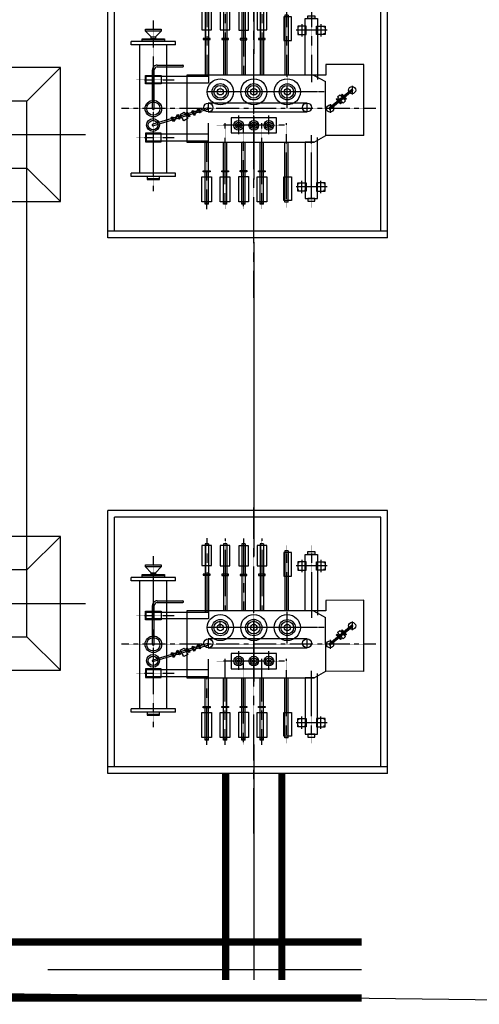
# Model space of a CAD drawing. Header units: inches. Extents: x -8998005 to 170525121, y -30058259 to 1575573.
# Tile 29 of 107: x -25992 to -12266, y 135000 to 164405. Entities that reach past the tile are written whole.
import ezdxf

# ---------------------------------------------------------------- set-up
doc = ezdxf.new("R2010")
doc.units = ezdxf.units.IN
doc.header["$LTSCALE"] = 5
doc.header["$MEASUREMENT"] = 0
doc.linetypes.add('CENTER', pattern=[2, 1.25, -0.25, 0.25, -0.25])
doc.linetypes.add('DASHDOT', pattern=[1, 0.5, -0.25, 0, -0.25])
for name, color, linetype in [('CEN', 9, 'CENTER'), ('rail', 7, 'Continuous'), ('spbusduct', 41, 'Continuous'), ('STN_TR', 1, 'Continuous'), ('TCE-ME-ROAD', 244, 'Continuous'), ('TOWER', 7, 'Continuous'), ('UAT', 7, 'Continuous')]:
    doc.layers.add(name, color=color, linetype=linetype)

# ---------------------------------------------------------------- blocks, each defined once
blk = doc.blocks.new('UAT')
at = {"layer": 'STN_TR', "color": 6, "linetype": 'CENTER', "ltscale": 0.5}
for p, q in [((403224, 101405), (403224, 93806)), ((403224, 101405), (403224, 93806)), ((402724, 99315), (402724, 96348))]:
    blk.add_line(p, q, dxfattribs=at)
at = {"layer": 'STN_TR'}
for p, q in [((404033, 101049), (401909, 101049)), ((401909, 101049), (401911, 99911)), ((404033, 101049), (404029, 99911)), ((402542, 100695), (402804, 100695)), ((402660, 100679), (403205, 100021)), ((402677, 100650), (402677, 100650)), ((402679, 100695), (403224, 100037)), ((402699, 100711), (403244, 100053)), ((403093, 100037), (403356, 100037)), ((403224, 100037), (403224, 100037)), ((400700, 99761), (401069, 99761)), ((400772, 99861), (400796, 99861)), ((400784, 99850), (400784, 99873)), ((400884, 99949), (400884, 99025)), ((400996, 99861), (400972, 99861)), ((400984, 99850), (400984, 99873)), ((401911, 99911), (402224, 99910)), ((402224, 99910), (402224, 99558)), ((402224, 99544), (402420, 99897)), ((404029, 99911), (402420, 99897)), ((404224, 99558), (404029, 99911)), ((405749, 99761), (405380, 99761)), ((405452, 99861), (405477, 99861)), ((405464, 99850), (405464, 99873)), ((405564, 99949), (405564, 99025)), ((405677, 99861), (405652, 99861)), ((405664, 99850), (405664, 99873)), ((400772, 99661), (400796, 99661)), ((400784, 99672), (400784, 99650)), ((400996, 99661), (400972, 99661)), ((400984, 99672), (400984, 99650)), ((405452, 99661), (405477, 99661)), ((405464, 99672), (405464, 99650)), ((405677, 99661), (405652, 99661)), ((405664, 99672), (405664, 99650)), ((400700, 99197), (401069, 99197)), ((400772, 99297), (400796, 99297)), ((400772, 99097), (400796, 99097)), ((400784, 99286), (400784, 99308)), ((400784, 99108), (400784, 99086)), ((400996, 99297), (400972, 99297)), ((400996, 99097), (400972, 99097)), ((400984, 99286), (400984, 99308)), ((400984, 99108), (400984, 99086)), ((405749, 99197), (405380, 99197)), ((405452, 99297), (405477, 99297)), ((405452, 99097), (405477, 99097)), ((405464, 99286), (405464, 99308)), ((405464, 99108), (405464, 99086)), ((405677, 99297), (405652, 99297)), ((405677, 99097), (405652, 99097)), ((405664, 99286), (405664, 99308)), ((405664, 99108), (405664, 99086)), ((400431, 98786), (402224, 98786)), ((400431, 98786), (400431, 98686)), ((400431, 98686), (402224, 98686)), ((406017, 98786), (404224, 98786)), ((406017, 98686), (404224, 98686)), ((406017, 98786), (406017, 98686)), ((400224, 98053), (402224, 98053)), ((400224, 98053), (400224, 97953)), ((400224, 97953), (402224, 97953)), ((406084, 98053), (404224, 98053)), ((406084, 97953), (404224, 97953)), ((406059, 98053), (406059, 97953)), ((406084, 98053), (406084, 97953)), ((400227, 97503), (402224, 97503)), ((400227, 97503), (400227, 97403)), ((400227, 97403), (402224, 97403)), ((406084, 97503), (404224, 97503)), ((406084, 97403), (404224, 97403)), ((406057, 97503), (406057, 97403)), ((406084, 97503), (406084, 97403)), ((400224, 96953), (402224, 96953)), ((400224, 96953), (400224, 96853)), ((400224, 96853), (402224, 96853)), ((406084, 96953), (404224, 96953)), ((406084, 96853), (404224, 96853)), ((406059, 96953), (406059, 96853)), ((406084, 96953), (406084, 96853)), ((400225, 96403), (402259, 96403)), ((400225, 96403), (400225, 96303)), ((400225, 96303), (402259, 96303)), ((403200, 96383), (403693, 94739)), ((403246, 96403), (403739, 94759)), ((406084, 96403), (403664, 96403)), ((406084, 96303), (404190, 96303)), ((406062, 96403), (406062, 96303)), ((406084, 96403), (406084, 96303)), ((403418, 95998), (403230, 96083)), ((403355, 96155), (403294, 95926)), ((401927, 94874), (401927, 95639)), ((401977, 94874), (401977, 95639)), ((401224, 95419), (401224, 94099)), ((401324, 95419), (401224, 95419)), ((401324, 95419), (401324, 94099)), ((403601, 95386), (403413, 95470)), ((403537, 95542), (403476, 95314)), ((405154, 95419), (405154, 94099)), ((405254, 95419), (405154, 95419)), ((405254, 95419), (405254, 94099)), ((400904, 94523), (400904, 94996)), ((400913, 94996), (400913, 94523)), ((401086, 94825), (400913, 94996)), ((405154, 95159), (401324, 95159)), ((402234, 94997), (402490, 94997)), ((404215, 94997), (403959, 94997)), ((401086, 94694), (400913, 94523)), ((403224, 94784), (402067, 94784)), ((403224, 94734), (402067, 94734)), ((401324, 94099), (401224, 94099)), ((405154, 94359), (401324, 94359)), ((405254, 94099), (405154, 94099))]:
    blk.add_line(p, q, dxfattribs=at)
at = {"layer": 'STN_TR', "linetype": 'CENTER', "ltscale": 0.75}
blk.add_line((402724, 99861), (402724, 96403), dxfattribs=at)
at = {"layer": 'STN_TR', "linetype": 'CENTER'}
for p, q in [((400268, 99479), (402431, 99479)), ((406181, 99479), (404018, 99479)), ((400268, 98736), (402224, 98736)), ((403200, 98759), (402249, 98759)), ((406181, 98736), (403661, 98736)), ((403724, 98679), (403724, 96649)), ((400061, 98003), (402224, 98003)), ((403987, 98209), (403433, 98209)), ((406223, 98003), (403661, 98003)), ((408875, 97759), (399140, 97759)), ((403984, 97759), (403430, 97759)), ((400064, 97453), (402224, 97453)), ((406220, 97453), (403658, 97453)), ((403987, 97309), (403433, 97309)), ((400061, 96903), (402224, 96903)), ((402709, 96759), (402540, 96759)), ((406223, 96903), (403661, 96903)), ((400058, 96353), (402259, 96353)), ((406226, 96353), (404190, 96353)), ((402362, 94251), (402362, 95376)), ((404087, 94251), (404087, 95376)), ((405694, 94759), (400590, 94759))]:
    blk.add_line(p, q, dxfattribs=at)
at = {"layer": 'STN_TR'}
for points in [[(402813, 100374), (402789, 100400), (402931, 100528), (402954, 100501)], [(402873, 100258), (402809, 100329), (402995, 100497), (403059, 100426)], [(402943, 100221), (402919, 100248), (403060, 100375), (403084, 100349)], [(401009, 99886), (401009, 99636), (400759, 99636), (400759, 99886)], [(405439, 99886), (405439, 99636), (405689, 99636), (405689, 99886)], [(400538, 99586), (400538, 99373), (400456, 99373), (400456, 99586)], [(405911, 99586), (405911, 99373), (405993, 99373), (405993, 99586)], [(401009, 99072), (401009, 99322), (400759, 99322), (400759, 99072)], [(403059, 99351), (403059, 96399), (403326, 96399), (403326, 99351)], [(405439, 99072), (405439, 99322), (405689, 99322), (405689, 99072)], [(400483, 98881), (400483, 98652), (401188, 98652), (401188, 98881)], [(405966, 98881), (405966, 98652), (405261, 98652), (405261, 98881)], [(403502, 98434), (403502, 97084), (403952, 97084), (403952, 98434)], [(400276, 98148), (400276, 97858), (400876, 97858), (400876, 98148)], [(401133, 98102), (401133, 97900), (401165, 97900), (401165, 98102)], [(405114, 98102), (405114, 97900), (405081, 97900), (405081, 98102)], [(406008, 98148), (406008, 97858), (405258, 97858), (405258, 98148)], [(400279, 97598), (400279, 97308), (400878, 97308), (400878, 97598)], [(401135, 97552), (401135, 97350), (401168, 97350), (401168, 97552)], [(405111, 97552), (405111, 97350), (405078, 97350), (405078, 97552)], [(406005, 97598), (406005, 97308), (405255, 97308), (405255, 97598)], [(400276, 97048), (400276, 96758), (400876, 96758), (400876, 97048)], [(406008, 97048), (406008, 96758), (405258, 96758), (405258, 97048)], [(401133, 97002), (401133, 96800), (401165, 96800), (401165, 97002)], [(405114, 97002), (405114, 96800), (405081, 96800), (405081, 97002)], [(400273, 96498), (400273, 96208), (400873, 96208), (400873, 96498)], [(401130, 96452), (401130, 96250), (401163, 96250), (401163, 96452)], [(405116, 96452), (405116, 96250), (405084, 96250), (405084, 96452)], [(406011, 96498), (406011, 96208), (405261, 96208), (405261, 96498)], [(402465, 96403), (402465, 94547), (402259, 94547), (402259, 96403)], [(403343, 96176), (403355, 96155), (403230, 96083), (403218, 96104)], [(403984, 96403), (403984, 94547), (404190, 94547), (404190, 96403)], [(403418, 95998), (403430, 95977), (403306, 95905), (403294, 95926)], [(403524, 95785), (403590, 95671), (403400, 95562), (403334, 95676)], [(403461, 95845), (403473, 95824), (403349, 95752), (403337, 95773)], [(403525, 95563), (403537, 95542), (403413, 95470), (403401, 95491)], [(403601, 95386), (403613, 95365), (403488, 95293), (403476, 95314)], [(401224, 95096), (401224, 94423), (401166, 94423), (401166, 95096)], [(401137, 94825), (401137, 94694), (401086, 94694), (401086, 94825)], [(405254, 94946), (405254, 94573), (405313, 94573), (405313, 94946)]]:
    blk.add_lwpolyline(points, close=True, dxfattribs=at)
for points in [[(402224, 99558), (402224, 99297), (400538, 99297), (400538, 99661), (402356, 99661)], [(402224, 99558), (402224, 95757), (404224, 95757), (404224, 99558)], [(404224, 99558), (404224, 99297), (405911, 99297), (405911, 99661), (404093, 99661)], [(400913, 94523), (400854, 94523), (400854, 94996), (400913, 94996)], [(401195, 94423), (401137, 94423), (401137, 95096), (401195, 95096)], [(402490, 94997), (402490, 94522), (402234, 94522), (402234, 94997)], [(403959, 94997), (403959, 94522), (404215, 94522), (404215, 94997)], [(405284, 94573), (405342, 94573), (405342, 94946), (405284, 94946)]]:
    blk.add_lwpolyline(points, dxfattribs=at)
for centre, radius in [((402673, 100695), 107), ((403224, 100037), 107), ((403192, 99351), 134), ((402724, 98759), 390), ((402724, 98759), 240), ((402724, 98759), 190), ((402724, 98759), 94.5), ((403725, 98209), 144), ((403725, 98209), 94.5), ((403725, 98209), 44.5), ((402724, 97759), 390), ((402724, 97759), 244), ((402724, 97759), 190), ((402724, 97759), 94.5), ((403725, 97759), 144), ((403725, 97759), 94.5), ((403725, 97759), 44.5), ((403725, 97309), 144), ((403725, 97309), 94.5), ((403725, 97309), 44.5), ((402724, 96759), 390), ((402724, 96759), 244), ((402724, 96759), 190), ((402724, 96759), 94.5), ((403192, 96399), 134), ((403224, 94759), 248), ((403224, 94759), 198), ((403716, 94749), 191), ((403716, 94749), 141)]:
    blk.add_circle(centre, radius, dxfattribs=at)
for centre, radius, start, end in [((402679, 100695), 25, 39.3449, 219.3449), ((403224, 100037), 25, 219.3449, 39.3449), ((403223, 96393), 25, 23.8748, 203.8748), ((401952, 95639), 25, 0, 180), ((402067, 94874), 140, 180, 270), ((402067, 94874), 90, 180, 270), ((403716, 94749), 25, 203.8748, 23.8748)]:
    blk.add_arc(centre, radius, start, end, dxfattribs=at)
at = {"layer": 'STN_TR', "linetype": 'CENTER'}
blk.add_arc((403224, 94759), 25, 270, 90, dxfattribs=at)
at = {"layer": 'UAT'}
for p, q in [((407084, 101749), (399224, 101749)), ((399224, 101749), (399224, 93399)), ((406884, 101749), (406884, 93399)), ((407084, 101749), (407084, 93399)), ((406884, 101549), (399424, 101549)), ((399424, 101549), (399424, 93599)), ((406884, 93599), (399424, 93599)), ((407084, 93399), (399224, 93399))]:
    blk.add_line(p, q, dxfattribs=at)
blk = doc.blocks.new('400TWR')
at = {"ltscale": 3000}
for p, q in [((-1000, 1000), (-2000, 2000)), ((1000, 1000), (2000, 2000)), ((-1000, -1000), (-2000, -2000)), ((1000, -1000), (2000, -2000))]:
    blk.add_line(p, q, dxfattribs=at)
for points in [[(-2000, -2000), (2000, -2000), (2000, 2000), (-2000, 2000)], [(-1000, -1000), (1000, -1000), (1000, 1000), (-1000, 1000)]]:
    blk.add_lwpolyline(points, close=True, dxfattribs=at)
at = {"layer": 'CEN', "ltscale": 1000}
for p, q in [((0, 2753), (0, -2753)), ((2781, 0), (-2781, 0))]:
    blk.add_line(p, q, dxfattribs=at)
blk = doc.blocks.new('tr2')
at = {"layer": 'CEN'}
blk.add_line((1001, -1000), (1000, -17999), dxfattribs=at)
at = {"layer": 'TOWER'}
for p, q in [((-6, -14250), (-6, -1750)), ((1994, -14250), (1994, -1750))]:
    blk.add_line(p, q, dxfattribs=at)
at = {"layer": 'TOWER', "zscale": 1333.333333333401, "rotation": 90}
for p in [(1000, -1000), (1000, -15000)]:
    blk.add_blockref('400TWR', p, dxfattribs=at)
blk = doc.blocks.new('A$C50442067')
at = {"layer": 'rail', "color": 7, "linetype": 'DASHDOT', "ltscale": 500, "const_width": 216, "elevation": 0}
for points in [[(-19838, -231769.2), (-19838, -225609.3)], [(-18162, -231769.2), (-18162, -225609.3)]]:
    blk.add_lwpolyline(points, dxfattribs=at)
at = {"layer": 'rail', "color": 7, "linetype": 'DASHDOT', "ltscale": 500, "const_width": 216}
for points in [[(-15780.4, -230636.3), (-55297.3, -230636.3)], [(-15780.4, -232312.3), (-55297.3, -232312.3)]]:
    blk.add_lwpolyline(points, dxfattribs=at)
at = {"layer": 'TCE-ME-ROAD', "color": 4, "linetype": 'CENTER', "ltscale": 1500}
for p, q in [((-19000, -194737.4, 0), (-19000, -231769.2, 0)), ((-15780.4, -231474.3), (-55264.1, -231474.3))]:
    blk.add_line(p, q, dxfattribs=at)
at = {"color": 2, "linetype": 'Continuous'}
blk.add_blockref('tr2', (-27774.6, -205525.7, 96251.3), dxfattribs=at)
at = {"layer": 'spbusduct', "rotation": 270}
for p in [(-116759.3, 197475), (-116759.3, 181475)]:
    blk.add_blockref('UAT', p, dxfattribs=at)
blk = doc.blocks.new('A$C3F820AC0')
at = {"color": 3, "linetype": 'Continuous', "ltscale": 100}
blk.add_line((-125484, -230921, 96251), (-790, -232500), dxfattribs=at)

msp = doc.modelspace()

# ---------------------------------------------------------------- block references
at = {"ltscale": 100}
for name in ['A$C3F820AC0', 'A$C50442067']:
    msp.add_blockref(name, (0, 367500), dxfattribs=at)

doc.saveas('drawing.dxf')
